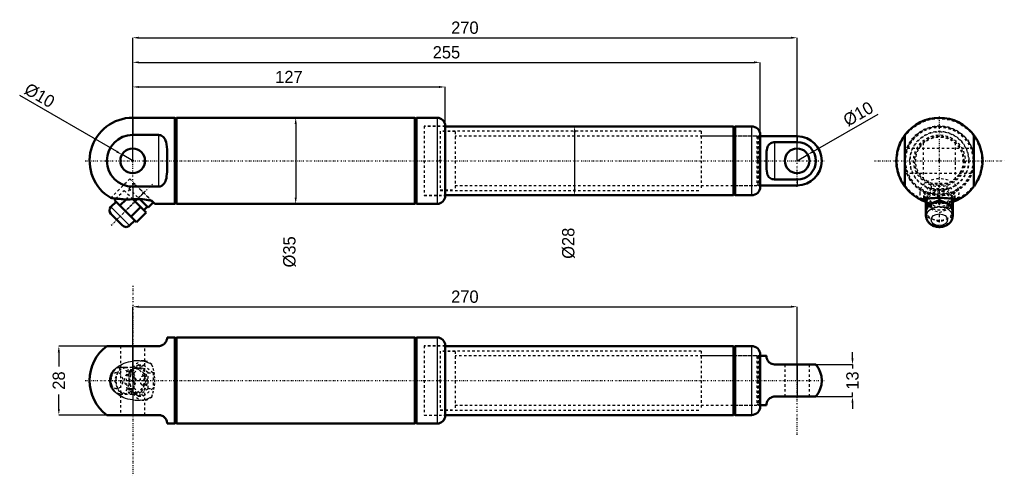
# Model space of a CAD drawing. Header units: millimetres. Extents: x -11 to 389, y -4 to 182.
import ezdxf

# ---------------------------------------------------------------- set-up
doc = ezdxf.new("R2010")
doc.units = ezdxf.units.MM
doc.linetypes.add('Center', pattern=[1.5, 0.45, -0.5, 0.05, -0.5])
doc.linetypes.add('Dashed', pattern=[2, 1, -1])
for name, color, linetype, lineweight in [('2d ConnectionPoints', 7, 'Continuous', 50), ('AM_0', 7, 'Continuous', 50), ('AM_4', 3, 'Continuous', 25), ('AM_5', 3, 'Continuous', 25), ('AM_7', 7, 'Center', 25), ('AM_9', 6, 'Dashed', 25)]:
    doc.layers.add(name, color=color, linetype=linetype, lineweight=lineweight)
doc.dimstyles.new('ISO-25', dxfattribs={"dimtxt": 2.5, "dimasz": 2.5, "dimexe": 1.25, "dimexo": 0.625, "dimtad": 1, "dimtxsty": 'Standard', "dimcen": 2.5, "dimadec": 0, "dimazin": 0, "dimtfac": 1, "dimtmove": 0, "dimatfit": 3, "dimfxl": 1, "dimarcsym": 0})

# ---------------------------------------------------------------- blocks, each defined once
blk = doc.blocks.new('1_35222_0____bb__0_in_350100_191222_020000_0_0_1100')
at = {"layer": 'AM_0'}
for p, q in [((51.79, 52.5), (48.64, 52.5)), ((52.14, 52.15), (51.79, 52.5)), ((51.79, 52.5), (51.79, 17.5)), ((52.14, 52.15), (52.14, 17.85)), ((45.14, 49), (24.14, 49)), ((24.14, 21), (45.14, 21)), ((48.64, 17.5), (51.79, 17.5)), ((51.79, 17.5), (52.14, 17.85))]:
    blk.add_line(p, q, dxfattribs=at)
for points in [[(45.14, 49), (45.55, 49.02), (45.95, 49.09), (46.31, 49.2), (46.65, 49.34), (46.86, 49.45), (47.06, 49.57), (47.41, 49.83), (47.64, 50.04), (47.83, 50.26), (47.99, 50.47), (48.13, 50.68), (48.32, 51.03), (48.45, 51.36), (48.54, 51.65), (48.59, 51.9), (48.62, 52.12), (48.64, 52.29), (48.64, 52.41), (48.64, 52.48), (48.64, 52.5)], [(48.64, 17.5), (48.64, 17.5), (48.64, 17.54), (48.64, 17.63), (48.63, 17.77), (48.61, 17.96), (48.57, 18.22), (48.49, 18.52), (48.36, 18.88), (48.2, 19.19), (47.99, 19.54), (47.69, 19.89), (47.51, 20.08), (47.3, 20.26), (46.99, 20.47), (46.62, 20.67), (46.28, 20.81), (45.89, 20.92), (45.53, 20.98), (45.14, 21)]]:
    blk.add_lwpolyline(points, dxfattribs=at)
blk.add_arc((34.64, 35), 17.5, 126.8699, 233.1301, dxfattribs=at)
at = {"layer": 'AM_4'}
blk.add_line((34.64, 49), (34.64, 21), dxfattribs=at)
at = {"layer": 'AM_7'}
blk.add_line((34.64, 73.5), (34.64, -3.5), dxfattribs=at)
at = {"layer": 'AM_9'}
for p, q in [((29.64, 49), (29.64, 21)), ((39.64, 21), (39.64, 49)), ((29.48, 40.5), (27.23, 35)), ((29.48, 40.5), (37.85, 40.5)), ((31.72, 40.35), (29.6, 40.35)), ((31.12, 35), (33.36, 40.5)), ((37.02, 41.35), (33.13, 38.18)), ((36.21, 35), (33.97, 40.5)), ((35.19, 38.18), (39.07, 41.35)), ((39.15, 43), (36.57, 43)), ((40.91, 38.18), (37.02, 41.35)), ((37.02, 41.35), (39.07, 41.35)), ((37.85, 40.5), (40.1, 35)), ((39.07, 41.35), (42.96, 38.18)), ((33.13, 38.18), (35.19, 38.18)), ((33.13, 38.18), (33.13, 31.82)), ((35.19, 31.82), (35.19, 38.18)), ((37.02, 40), (35.61, 40)), ((39.15, 37), (39.07, 37)), ((40.91, 31.82), (40.91, 38.18)), ((40.91, 38.18), (42.96, 38.18)), ((42.96, 38.18), (42.96, 31.82)), ((27.23, 35), (31.12, 35)), ((27.23, 35), (29.48, 29.5)), ((33.36, 29.5), (31.12, 35)), ((33.97, 29.5), (36.21, 35)), ((36.21, 35), (40.1, 35)), ((40.1, 35), (37.85, 29.5)), ((39.07, 33), (39.15, 33)), ((29.41, 29.65), (29.5, 29.65)), ((29.48, 29.5), (37.85, 29.5)), ((29.55, 29.65), (29.6, 29.65)), ((29.6, 29.65), (31.72, 29.65)), ((33.13, 31.82), (37.02, 28.65)), ((33.13, 31.82), (35.19, 31.82)), ((39.07, 28.65), (35.19, 31.82)), ((35.61, 30), (37.02, 30)), ((37.02, 28.65), (40.91, 31.82)), ((37.02, 28.65), (39.07, 28.65)), ((42.96, 31.82), (39.07, 28.65)), ((40.91, 31.82), (42.96, 31.82)), ((36.57, 27), (39.15, 27))]:
    blk.add_line(p, q, dxfattribs=at)
for points in [[(29.41, 40.35), (29.17, 40.33), (28.87, 40.28), (28.58, 40.21), (28.29, 40.11), (28, 39.99), (27.73, 39.85), (27.46, 39.68), (27.21, 39.5), (26.96, 39.29), (26.73, 39.06), (26.51, 38.81), (26.3, 38.54), (26.11, 38.25), (25.94, 37.95), (25.78, 37.63), (25.64, 37.3), (25.53, 36.96), (25.43, 36.6), (25.35, 36.24), (25.29, 35.88), (25.25, 35.51), (25.23, 35.14), (25.23, 34.76), (25.26, 34.39), (25.3, 34.02), (25.37, 33.65), (25.45, 33.29), (25.56, 32.94), (25.69, 32.59), (25.83, 32.26), (26, 31.94), (26.19, 31.63), (26.39, 31.34), (26.61, 31.07), (26.85, 30.82), (27.1, 30.59), (27.37, 30.38), (27.64, 30.2), (27.93, 30.05), (28.22, 29.92), (28.52, 29.81), (28.82, 29.73), (29.13, 29.68), (29.41, 29.65)], [(34.64, 27.11), (33.64, 27.26), (32.64, 27.47), (31.67, 27.76), (30.72, 28.13), (30.04, 28.47), (29.38, 28.85), (28.75, 29.29), (28.16, 29.78), (27.57, 30.39), (27.03, 31.06), (26.58, 31.78), (26.3, 32.36), (26.07, 32.97), (25.9, 33.59), (25.79, 34.23), (25.75, 34.99), (25.79, 35.75), (25.92, 36.5), (26.13, 37.19), (26.4, 37.87), (26.75, 38.51), (27.18, 39.14), (27.67, 39.73), (28.22, 40.27), (28.9, 40.82), (29.63, 41.31), (30.41, 41.72), (31.21, 42.07), (32.05, 42.36), (32.9, 42.59), (33.77, 42.77), (34.64, 42.89)], [(29.6, 40.35), (29.48, 40.35), (29.41, 40.35)], [(36.57, 43), (36.33, 43), (35.27, 42.95), (34.64, 42.89)], [(42.38, 41.57), (41.7, 41.94), (40.98, 42.25), (40.22, 42.51), (39.43, 42.71), (38.42, 42.89), (37.39, 42.98), (36.57, 43)], [(42.38, 28.43), (42.89, 29.87), (43.27, 31.35), (43.52, 32.86), (43.64, 34.38), (43.63, 35.91), (43.49, 37.42), (43.21, 38.93), (42.8, 40.4), (42.38, 41.57)], [(36.57, 27), (36.64, 27), (37.66, 27.04), (38.68, 27.15), (39.45, 27.29), (40.21, 27.49), (40.97, 27.74), (41.7, 28.06), (42.38, 28.43)], [(34.64, 27.11), (35.64, 27.03), (36.57, 27)]]:
    blk.add_lwpolyline(points, dxfattribs=at)
for centre, major_axis, start_param, end_param in [((29.6, 35), (0, 5.35), 2.346087, 7.058398), ((39.15, 35), (0, -8), 2.53342, 6.891358), ((29.6, 35), (0, 5.35), 0.975145, 2.227163)]:
    blk.add_ellipse(centre, major_axis=major_axis, ratio=0.707107, start_param=start_param, end_param=end_param, dxfattribs=at)
for centre, major_axis in [((31.72, 35), (0, 5.35)), ((28.19, 35), (0, -3.35)), ((35.61, 35), (0, 5)), ((37.02, 35), (0, 5)), ((39.07, 35), (0, 2)), ((39.15, 35), (0, 2))]:
    blk.add_ellipse(centre, major_axis=major_axis, ratio=0.707107, dxfattribs=at)
blk = doc.blocks.new('2_3500____r__0_in_350100_191222_020000_0_0_1100')
at = {"layer": 'AM_0'}
for p, q in [((279.49, 49), (279.14, 48.65)), ((279.14, 48.65), (279.14, 21.35)), ((286.14, 49), (279.49, 49)), ((279.49, 49), (279.49, 21)), ((289.64, 45.5), (289.64, 24.5)), ((279.14, 21.35), (279.49, 21)), ((279.49, 21), (286.14, 21))]:
    blk.add_line(p, q, dxfattribs=at)
for centre, start, end in [((286.14, 45.5), 360, 90), ((286.14, 24.5), 270, 0)]:
    blk.add_arc(centre, 3.5, start, end, dxfattribs=at)
at = {"layer": 'AM_4'}
blk.add_line((286.14, 49), (286.14, 21), dxfattribs=at)
at = {"layer": 'AM_9'}
for p, q in [((289.64, 45), (279.14, 45)), ((279.14, 25), (289.64, 25))]:
    blk.add_line(p, q, dxfattribs=at)
blk = doc.blocks.new('3_352____bp__0_in_350100_191222_020000_0_0_1100')
at = {"layer": 'AM_0'}
for p, q in [((292.14, 45), (289.64, 45)), ((295.64, 41.5), (312.24, 41.5)), ((312.24, 28.5), (295.64, 28.5)), ((289.64, 25), (292.14, 25))]:
    blk.add_line(p, q, dxfattribs=at)
for points in [[(292.14, 45), (292.14, 45), (292.14, 44.95), (292.14, 44.84), (292.16, 44.66), (292.18, 44.48), (292.22, 44.25), (292.29, 43.98), (292.4, 43.68), (292.49, 43.48), (292.6, 43.27), (292.73, 43.06), (292.89, 42.83), (293.2, 42.49), (293.39, 42.32), (293.59, 42.16), (293.97, 41.93), (294.4, 41.73), (294.87, 41.59), (295.38, 41.51), (295.64, 41.5)], [(295.64, 28.5), (295.18, 28.47), (294.72, 28.38), (294.3, 28.23), (293.9, 28.04), (293.55, 27.81), (293.24, 27.55), (293.05, 27.35), (292.88, 27.15), (292.73, 26.94), (292.61, 26.74), (292.46, 26.46), (292.35, 26.2), (292.27, 25.95), (292.22, 25.73), (292.17, 25.47), (292.15, 25.26), (292.14, 25.11), (292.14, 25.02), (292.14, 25)]]:
    blk.add_lwpolyline(points, dxfattribs=at)
blk.add_arc((304.64, 35), 10, 319.4584, 40.5416, dxfattribs=at)
at = {"layer": 'AM_4'}
blk.add_line((304.64, 41.5), (304.64, 28.5), dxfattribs=at)
at = {"layer": 'AM_7'}
for p, q in [((304.64, 13), (304.64, 57)), ((15.39, 35), (315.94, 35))]:
    blk.add_line(p, q, dxfattribs=at)
at = {"layer": 'AM_9'}
for p, q in [((288.99, 45), (288.64, 44.65)), ((288.64, 44.65), (288.64, 25.35)), ((289.64, 45), (288.99, 45)), ((288.99, 45), (288.99, 25)), ((299.64, 41.5), (299.64, 28.5)), ((309.64, 28.5), (309.64, 41.5)), ((288.64, 25.35), (288.99, 25)), ((288.99, 25), (289.64, 25))]:
    blk.add_line(p, q, dxfattribs=at)
blk = doc.blocks.new('4_350100022S0T_0_in_350100_191222_020000_0_0_1100')
at = {"layer": 'AM_9'}
for p, q in [((165.64, 46.85), (159.64, 46.85)), ((165.64, 46.85), (165.64, 23.15)), ((288.29, 45), (165.64, 45)), ((288.29, 45), (288.29, 25)), ((288.64, 44.65), (288.29, 45)), ((288.64, 44.65), (288.64, 25.35)), ((165.64, 25), (288.29, 25)), ((288.29, 25), (288.64, 25.35)), ((159.64, 23.15), (165.64, 23.15))]:
    blk.add_line(p, q, dxfattribs=at)
blk = doc.blocks.new('5_3501001912002S0T_0_in_350100_191222_020000_0_0_1100')
at = {"layer": 'AM_0'}
for p, q in [((52.49, 52.5), (52.14, 52.15)), ((52.14, 52.15), (52.14, 17.85)), ((149.29, 52.5), (52.49, 52.5)), ((52.49, 52.5), (52.49, 17.5)), ((149.29, 52.5), (149.29, 17.5)), ((149.64, 52.15), (149.29, 52.5)), ((149.99, 52.5), (149.64, 52.15)), ((149.64, 52.15), (149.64, 17.85)), ((158.34, 52.5), (149.99, 52.5)), ((149.99, 52.5), (149.99, 17.5)), ((161.64, 49.2), (161.64, 20.8)), ((278.79, 49), (161.64, 49)), ((278.79, 49), (278.79, 21)), ((279.14, 48.65), (278.79, 49)), ((279.14, 48.65), (279.14, 21.35)), ((161.64, 21), (278.79, 21)), ((278.79, 21), (279.14, 21.35)), ((52.14, 17.85), (52.49, 17.5)), ((52.49, 17.5), (149.29, 17.5)), ((149.29, 17.5), (149.64, 17.85)), ((149.64, 17.85), (149.99, 17.5)), ((149.99, 17.5), (158.34, 17.5))]:
    blk.add_line(p, q, dxfattribs=at)
for centre, start, end in [((158.34, 49.2), 360, 90), ((158.34, 20.8), 270, 0)]:
    blk.add_arc(centre, 3.3, start, end, dxfattribs=at)
at = {"layer": 'AM_4'}
blk.add_line((158.34, 52.5), (158.34, 17.5), dxfattribs=at)
at = {"layer": 'AM_9'}
for p, q in [((153.14, 49.1), (153.14, 20.9)), ((161.64, 49.1), (153.14, 49.1)), ((161.64, 49), (153.14, 49)), ((159.64, 47), (159.64, 23)), ((265.64, 47), (159.64, 47)), ((265.64, 47), (265.64, 23)), ((279.14, 45), (265.64, 45)), ((265.64, 25), (279.14, 25)), ((153.14, 21), (161.64, 21)), ((153.14, 20.9), (161.64, 20.9)), ((159.64, 23), (265.64, 23))]:
    blk.add_line(p, q, dxfattribs=at)
blk = doc.blocks.new('6_35222_0____bb__0_in_350100_191222_020000_0_0_1100')
at = {"layer": 'AM_0'}
for p, q in [((51.79, 141.78), (34.64, 141.78)), ((52.14, 141.43), (51.79, 141.78)), ((51.79, 141.78), (51.79, 106.78)), ((52.14, 141.43), (52.14, 107.12)), ((45.14, 134.78), (34.64, 134.78)), ((34.64, 113.78), (45.14, 113.78)), ((27.23, 108.35), (27.8, 108.92)), ((27.23, 108.35), (36.21, 99.37)), ((29.48, 106.11), (31.99, 108.62)), ((40.1, 103.26), (34.7, 108.66)), ((37.49, 108.69), (40.91, 105.27)), ((42.96, 107.33), (42.19, 108.1)), ((42.38, 108.05), (43.66, 106.78)), ((27.94, 107.64), (25.82, 105.52)), ((33.97, 101.62), (37.85, 105.5)), ((39.15, 104.21), (40.56, 105.63)), ((40.91, 105.27), (42.96, 107.33)), ((43.66, 106.78), (51.79, 106.78)), ((51.79, 106.78), (52.14, 107.12)), ((30.55, 97.96), (25.82, 102.69)), ((33.38, 97.96), (35.5, 100.08)), ((36.21, 99.37), (40.1, 103.26))]:
    blk.add_line(p, q, dxfattribs=at)
for points in [[(48.64, 124.58), (48.64, 125.44), (48.64, 126.6), (48.63, 127.76), (48.59, 128.89), (48.51, 130.01), (48.36, 131.08), (48.2, 131.79), (47.99, 132.47), (47.8, 132.91), (47.57, 133.32), (47.3, 133.7), (46.98, 134.04), (46.62, 134.32), (46.27, 134.52), (45.89, 134.67), (45.52, 134.75), (45.14, 134.78)], [(48.64, 123.76), (48.65, 124), (48.64, 124.58)], [(45.14, 113.78), (45.55, 113.81), (45.95, 113.9), (46.32, 114.05), (46.65, 114.25), (47.06, 114.59), (47.41, 114.99), (47.71, 115.46), (47.94, 115.97), (48.13, 116.5), (48.32, 117.27), (48.45, 118.07), (48.54, 118.89), (48.59, 119.73), (48.63, 121.13), (48.65, 122.56), (48.64, 123.76)], [(34.64, 108.65), (33.65, 108.61), (32.67, 108.6), (31.68, 108.62), (30.72, 108.66), (30.04, 108.71), (29.39, 108.76), (28.76, 108.82), (28.16, 108.88), (27.71, 108.93), (27.3, 108.98), (26.92, 109.03), (26.58, 109.08), (26.3, 109.12), (26.08, 109.15), (25.9, 109.18), (25.79, 109.2), (25.75, 109.2), (25.75, 109.2)], [(34.64, 108.65), (35.64, 108.7), (36.64, 108.71), (37.66, 108.69), (38.68, 108.63), (39.45, 108.56), (40.21, 108.47), (40.97, 108.35), (41.7, 108.21), (42.38, 108.05)]]:
    blk.add_lwpolyline(points, dxfattribs=at)
blk.add_circle((34.64, 124.28), 5, dxfattribs=at)
for centre, radius, start, end in [((34.64, 124.28), 17.5, 90, 239.4781), ((34.64, 124.28), 10.5, 90, 270), ((27.23, 104.11), 2, 135, 225), ((31.97, 99.37), 2, 225, 315)]:
    blk.add_arc(centre, radius, start, end, dxfattribs=at)
at = {"layer": 'AM_4'}
for p, q in [((34.64, 141.78), (34.64, 134.78)), ((45.14, 134.78), (45.14, 113.78)), ((34.64, 113.78), (34.64, 108.65)), ((33.38, 97.96), (25.82, 105.52))]:
    blk.add_line(p, q, dxfattribs=at)
at = {"layer": 'AM_7'}
for p, q in [((34.64, 113.25), (34.64, 135.3)), ((25.95, 98.09), (42.72, 114.86)), ((39.68, 111.82), (28.01, 100.15))]:
    blk.add_line(p, q, dxfattribs=at)
at = {"layer": 'AM_9'}
for p, q in [((48.64, 124.28), (48.64, 123.97)), ((33.49, 116.94), (25.75, 109.21)), ((33.49, 116.94), (42.38, 108.05)), ((27.8, 108.92), (31.12, 112.24)), ((34.7, 108.66), (31.12, 112.24)), ((33.49, 112.7), (32.07, 111.29)), ((33.13, 113.05), (35.19, 115.1)), ((33.13, 113.05), (37.49, 108.69)), ((42.19, 108.1), (35.19, 115.1)), ((37.73, 112.7), (37.66, 112.63)), ((31.99, 108.62), (33.36, 110)), ((37.02, 109.16), (39.07, 111.21)), ((40.49, 109.8), (40.56, 109.87))]:
    blk.add_line(p, q, dxfattribs=at)
for points in [[(48.64, 124.79), (48.65, 124.55), (48.64, 124.28)], [(48.64, 123.97), (48.64, 123.11), (48.64, 121.95), (48.64, 121.69)]]:
    blk.add_lwpolyline(points, dxfattribs=at)
blk = doc.blocks.new('7_3500____r__0_in_350100_191222_020000_0_0_1100')
at = {"layer": 'AM_0'}
for p, q in [((279.49, 138.28), (279.14, 137.93)), ((279.14, 137.93), (279.14, 110.62)), ((286.14, 138.28), (279.49, 138.28)), ((279.49, 138.28), (279.49, 110.28)), ((289.64, 134.78), (289.64, 113.77)), ((279.14, 110.62), (279.49, 110.28)), ((279.49, 110.28), (286.14, 110.28))]:
    blk.add_line(p, q, dxfattribs=at)
for centre, start, end in [((286.14, 134.78), 0, 90), ((286.14, 113.77), 270, 0)]:
    blk.add_arc(centre, 3.5, start, end, dxfattribs=at)
at = {"layer": 'AM_4'}
blk.add_line((286.14, 138.28), (286.14, 110.28), dxfattribs=at)
at = {"layer": 'AM_9'}
for p, q in [((289.64, 134.28), (279.14, 134.28)), ((279.14, 114.28), (289.64, 114.28))]:
    blk.add_line(p, q, dxfattribs=at)
blk = doc.blocks.new('8_352____bp__0_in_350100_191222_020000_0_0_1100')
at = {"layer": 'AM_0'}
for p, q in [((304.64, 134.28), (289.64, 134.28)), ((304.64, 131.87), (295.64, 131.87)), ((295.64, 116.68), (304.64, 116.68)), ((289.64, 114.28), (304.64, 114.28))]:
    blk.add_line(p, q, dxfattribs=at)
for points in [[(295.64, 131.87), (295.17, 131.85), (294.72, 131.77), (294.29, 131.63), (293.9, 131.45), (293.55, 131.22), (293.24, 130.94), (292.98, 130.63), (292.77, 130.28), (292.61, 129.91), (292.42, 129.32), (292.3, 128.69), (292.22, 128.03), (292.16, 127.03), (292.14, 125.98), (292.14, 124.93), (292.14, 124.59)], [(292.14, 124.59), (292.14, 123.84), (292.14, 123.77)], [(292.14, 123.77), (292.14, 122.76), (292.16, 121.7), (292.19, 120.87), (292.27, 120.07), (292.4, 119.3), (292.52, 118.86), (292.69, 118.45), (292.89, 118.06), (293.2, 117.65), (293.59, 117.3), (293.97, 117.06), (294.4, 116.87), (294.88, 116.75), (295.38, 116.68), (295.64, 116.68)]]:
    blk.add_lwpolyline(points, dxfattribs=at)
blk.add_circle((304.64, 124.27), 5, dxfattribs=at)
for radius in [10, 7.6]:
    blk.add_arc((304.64, 124.27), radius, 270, 90, dxfattribs=at)
at = {"layer": 'AM_4'}
for p, q in [((304.64, 134.28), (304.64, 131.87)), ((295.64, 116.68), (295.64, 131.87)), ((304.64, 116.68), (304.64, 114.28))]:
    blk.add_line(p, q, dxfattribs=at)
at = {"layer": 'AM_7'}
for p, q in [((304.64, 113.77), (304.64, 134.78)), ((15.39, 124.27), (315.94, 124.27))]:
    blk.add_line(p, q, dxfattribs=at)
at = {"layer": 'AM_9'}
for p, q in [((288.99, 134.28), (288.64, 133.93)), ((288.64, 133.93), (288.64, 114.62)), ((289.64, 134.28), (288.99, 134.28)), ((288.99, 134.28), (288.99, 114.28)), ((292.14, 122.68), (292.14, 124.27)), ((288.64, 114.62), (288.99, 114.28)), ((288.99, 114.28), (289.64, 114.28))]:
    blk.add_line(p, q, dxfattribs=at)
blk.add_lwpolyline([(292.14, 124.27), (292.14, 124.71), (292.14, 124.78)], dxfattribs=at)
blk = doc.blocks.new('9_350100022S0T_0_in_350100_191222_020000_0_0_1100')
at = {"layer": 'AM_9'}
for p, q in [((165.64, 136.12), (159.64, 136.12)), ((165.64, 136.12), (165.64, 112.42)), ((288.29, 134.28), (165.64, 134.28)), ((288.64, 133.93), (288.29, 134.28)), ((288.29, 134.28), (288.29, 114.28)), ((288.64, 133.93), (288.64, 114.62)), ((159.64, 112.42), (165.64, 112.42)), ((165.64, 114.28), (288.29, 114.28)), ((288.29, 114.28), (288.64, 114.62))]:
    blk.add_line(p, q, dxfattribs=at)
blk = doc.blocks.new('10_3501001912002S0T_0_in_350100_191222_020000_0_0_1100')
at = {"layer": 'AM_0'}
for p, q in [((52.49, 141.78), (52.14, 141.43)), ((52.14, 141.43), (52.14, 107.12)), ((149.29, 141.78), (52.49, 141.78)), ((52.49, 141.78), (52.49, 106.78)), ((149.64, 141.43), (149.29, 141.78)), ((149.29, 141.78), (149.29, 106.78)), ((149.99, 141.78), (149.64, 141.43)), ((149.64, 141.43), (149.64, 107.12)), ((158.34, 141.78), (149.99, 141.78)), ((149.99, 141.78), (149.99, 106.78)), ((161.64, 138.47), (161.64, 110.08)), ((278.79, 138.28), (161.64, 138.28)), ((279.14, 137.93), (278.79, 138.28)), ((278.79, 138.28), (278.79, 110.28)), ((279.14, 137.93), (279.14, 110.62)), ((161.64, 110.28), (278.79, 110.28)), ((278.79, 110.28), (279.14, 110.62)), ((52.14, 107.12), (52.49, 106.78)), ((52.49, 106.78), (149.29, 106.78)), ((149.29, 106.78), (149.64, 107.12)), ((149.64, 107.12), (149.99, 106.78)), ((149.99, 106.78), (158.34, 106.78))]:
    blk.add_line(p, q, dxfattribs=at)
for centre, start, end in [((158.34, 138.47), 360, 90), ((158.34, 110.08), 270, 0)]:
    blk.add_arc(centre, 3.3, start, end, dxfattribs=at)
at = {"layer": 'AM_4'}
blk.add_line((158.34, 141.78), (158.34, 106.78), dxfattribs=at)
at = {"layer": 'AM_9'}
for p, q in [((161.64, 138.38), (153.14, 138.38)), ((153.14, 138.38), (153.14, 110.17)), ((161.64, 138.28), (153.14, 138.28)), ((265.64, 136.28), (159.64, 136.28)), ((159.64, 136.28), (159.64, 112.28)), ((265.64, 136.28), (265.64, 112.28)), ((279.14, 134.28), (265.64, 134.28)), ((159.64, 112.28), (265.64, 112.28)), ((265.64, 114.28), (279.14, 114.28)), ((153.14, 110.28), (161.64, 110.28)), ((153.14, 110.17), (161.64, 110.17))]:
    blk.add_line(p, q, dxfattribs=at)
blk = doc.blocks.new('11_35222_0____bb__0_in_350100_191222_020000_0_0_1100')
at = {"layer": 'AM_0'}
for p, q in [((348.45, 134.78), (348.45, 113.78)), ((376.45, 113.78), (376.45, 134.78)), ((354.54, 108.66), (354.45, 108.71)), ((356.95, 107.66), (355.88, 108.05)), ((356.95, 108.12), (356.42, 108.77)), ((356.95, 101.62), (356.95, 108.84)), ((356.95, 106.11), (362.45, 108.35)), ((362.45, 108.35), (362.45, 109.2)), ((362.45, 108.35), (367.95, 106.11)), ((367.95, 108.84), (367.95, 101.62)), ((368.48, 108.77), (367.95, 108.12)), ((369.01, 108.05), (367.95, 107.66)), ((370.45, 108.71), (370.35, 108.66)), ((357.1, 101.55), (356.95, 101.62)), ((357.1, 103.86), (357.1, 101.74)), ((367.95, 101.62), (367.79, 101.55)), ((367.8, 101.74), (367.8, 103.86))]:
    blk.add_line(p, q, dxfattribs=at)
for points in [[(348.45, 134.78), (348.42, 134.74), (348.35, 134.65), (348.24, 134.5), (348.11, 134.3), (347.95, 134.08), (347.79, 133.83), (347.61, 133.56), (347.33, 133.09), (347.05, 132.58), (346.77, 132.05), (346.41, 131.28), (346.09, 130.48), (345.8, 129.66), (345.55, 128.82), (345.29, 127.7), (345.1, 126.56), (344.99, 125.41), (344.95, 124.26), (344.99, 123.11), (345.08, 122.14), (345.23, 121.18), (345.43, 120.22), (345.68, 119.28), (345.98, 118.36), (346.33, 117.47), (346.64, 116.76), (346.98, 116.08), (347.22, 115.64), (347.47, 115.23), (347.71, 114.85), (347.92, 114.51), (348.12, 114.23), (348.26, 114.03), (348.37, 113.88), (348.43, 113.8), (348.45, 113.78)], [(376.45, 113.78), (376.47, 113.81), (376.54, 113.9), (376.65, 114.05), (376.79, 114.25), (376.94, 114.47), (377.11, 114.72), (377.28, 114.99), (377.57, 115.46), (377.85, 115.97), (378.12, 116.5), (378.48, 117.27), (378.81, 118.07), (379.1, 118.89), (379.35, 119.73), (379.61, 120.85), (379.8, 121.99), (379.91, 123.14), (379.95, 124.29), (379.91, 125.44), (379.82, 126.41), (379.67, 127.37), (379.47, 128.33), (379.22, 129.27), (378.92, 130.19), (378.57, 131.08), (378.25, 131.79), (377.91, 132.47), (377.67, 132.91), (377.43, 133.32), (377.19, 133.7), (376.97, 134.04), (376.78, 134.32), (376.64, 134.52), (376.53, 134.67), (376.47, 134.75), (376.45, 134.78)], [(355.88, 108.05), (355.51, 108.21), (355.2, 108.35), (354.94, 108.47), (354.74, 108.57), (354.56, 108.65), (354.54, 108.66)], [(370.34, 108.65), (370.19, 108.61), (369.98, 108.6), (369.69, 108.62), (369.32, 108.66), (368.98, 108.71), (368.6, 108.76), (368.16, 108.82), (367.67, 108.88), (367.22, 108.93), (366.75, 108.98), (366.22, 109.03), (365.67, 109.08), (365.1, 109.12), (364.5, 109.15), (363.87, 109.18), (363.22, 109.2), (362.66, 109.2), (362.1, 109.2), (361.52, 109.19), (360.95, 109.18), (360.43, 109.15), (359.93, 109.13), (359.42, 109.09), (358.94, 109.06), (358.46, 109.01), (358.01, 108.97), (357.58, 108.92), (357.18, 108.87), (356.76, 108.82), (356.38, 108.77), (356.04, 108.72), (355.73, 108.68), (355.43, 108.65), (355.18, 108.62), (354.97, 108.61), (354.72, 108.61), (354.56, 108.65)], [(370.35, 108.66), (370.3, 108.63), (370.16, 108.56), (369.96, 108.47), (369.71, 108.35), (369.39, 108.21), (369.01, 108.05)], [(357.1, 101.74), (357.1, 101.6), (357.12, 101.3), (357.17, 101), (357.25, 100.7), (357.34, 100.41), (357.46, 100.13), (357.61, 99.86), (357.77, 99.59), (357.96, 99.33), (358.17, 99.09), (358.4, 98.86), (358.65, 98.64), (358.92, 98.43), (359.21, 98.24), (359.52, 98.07), (359.84, 97.91), (360.17, 97.78), (360.51, 97.66), (360.86, 97.56), (361.22, 97.48), (361.59, 97.43), (361.96, 97.39), (362.33, 97.37), (362.45, 97.37)], [(362.45, 97.37), (362.67, 97.37), (363.04, 97.4), (363.41, 97.44), (363.77, 97.5), (364.14, 97.59), (364.49, 97.69), (364.83, 97.82), (365.17, 97.96), (365.49, 98.13), (365.8, 98.32), (366.09, 98.52), (366.36, 98.74), (366.62, 98.98), (366.85, 99.23), (367.05, 99.49), (367.24, 99.77), (367.39, 100.05), (367.53, 100.34), (367.63, 100.64), (367.71, 100.94), (367.76, 101.25), (367.79, 101.56), (367.8, 101.74)]]:
    blk.add_lwpolyline(points, dxfattribs=at)
for start, end in [(36.8699, 143.1301), (216.8699, 243.2028), (296.7972, 323.1301)]:
    blk.add_arc((362.45, 124.28), 17.5, start, end, dxfattribs=at)
for centre, major_axis, start_param, end_param in [((362.45, 111.29), (8, 0), 3.628248, 3.749765), ((362.45, 111.29), (8, 0), -0.608173, -0.486784), ((362.45, 103.86), (-5.35, 0), 3.141593, 6.283185)]:
    blk.add_ellipse(centre, major_axis=major_axis, ratio=0.707107, start_param=start_param, end_param=end_param, dxfattribs=at)
at = {"layer": 'AM_4'}
blk.add_ellipse((362.45, 101.74), major_axis=(-5.35, 0), ratio=0.707107, start_param=3.141806, end_param=6.283257, dxfattribs=at)
blk.add_ellipse((362.45, 100.33), major_axis=(3.35, 0), ratio=0.707107, dxfattribs=at)
at = {"layer": 'AM_7'}
blk.add_line((336.07, 124.28), (388.83, 124.28), dxfattribs=at)
at = {"layer": 'AM_9'}
for p, q in [((376.45, 129.28), (348.45, 129.28)), ((348.45, 119.28), (376.45, 119.28)), ((359.27, 115.1), (356.1, 111.21)), ((356.1, 109.16), (359.27, 113.05)), ((362.45, 112.24), (356.95, 110)), ((365.62, 115.1), (359.27, 115.1)), ((359.27, 113.05), (359.27, 115.1)), ((359.27, 113.05), (365.62, 113.05)), ((367.95, 110), (362.45, 112.24)), ((362.45, 109.2), (362.45, 112.24)), ((368.8, 111.21), (365.62, 115.1)), ((365.62, 113.05), (365.62, 115.1)), ((365.62, 113.05), (368.8, 109.16)), ((354.45, 111.29), (354.45, 108.71)), ((356.1, 111.21), (359.27, 107.33)), ((356.1, 109.16), (356.1, 111.21)), ((356.42, 108.77), (356.1, 109.16)), ((356.95, 108.84), (356.95, 110)), ((359.27, 105.27), (356.95, 108.12)), ((357.45, 109.16), (357.45, 107.75)), ((360.45, 111.29), (360.45, 111.21)), ((364.45, 111.21), (364.45, 111.29)), ((365.62, 107.33), (368.8, 111.21)), ((367.95, 108.12), (365.62, 105.27)), ((367.45, 107.75), (367.45, 109.16)), ((367.95, 108.84), (367.95, 110)), ((368.8, 109.16), (368.48, 108.77)), ((368.8, 109.16), (368.8, 111.21)), ((370.45, 108.71), (370.45, 111.29)), ((357.45, 107.5), (356.95, 107.66)), ((356.95, 105.5), (362.45, 103.26)), ((359.27, 107.33), (365.62, 107.33)), ((359.27, 105.27), (359.27, 107.33)), ((365.62, 105.27), (359.27, 105.27)), ((362.45, 103.26), (367.95, 105.5)), ((365.62, 105.27), (365.62, 107.33)), ((367.95, 107.66), (367.44, 107.5)), ((362.45, 99.37), (357.1, 101.55)), ((362.45, 99.37), (362.45, 103.26)), ((367.79, 101.55), (362.45, 99.37))]:
    blk.add_line(p, q, dxfattribs=at)
blk.add_lwpolyline([(367.44, 107.5), (365.96, 107.13), (364.45, 106.89), (362.93, 106.78), (361.4, 106.81), (359.89, 106.96), (358.39, 107.25), (357.45, 107.5)], dxfattribs=at)
blk.add_circle((362.45, 124.28), 17.15, dxfattribs=at)
for centre, major_axis, start_param, end_param in [((362.45, 111.29), (8, 0), 5.796402, 9.424778), ((362.45, 111.29), (8, 0), 3.141593, 3.628248), ((362.45, 103.86), (-5.35, 0), 6.283185, 9.424778), ((362.45, 101.74), (-5.35, 0), 0.000072, 3.141806)]:
    blk.add_ellipse(centre, major_axis=major_axis, ratio=0.707107, start_param=start_param, end_param=end_param, dxfattribs=at)
for centre, major_axis in [((362.45, 109.16), (-5, 0)), ((362.45, 111.29), (-2, 0)), ((362.45, 111.21), (-2, 0)), ((362.45, 107.75), (-5, 0))]:
    blk.add_ellipse(centre, major_axis=major_axis, ratio=0.707107, dxfattribs=at)
blk = doc.blocks.new('12_3500____r__0_in_350100_191222_020000_0_0_1100')
at = {"layer": 'AM_9'}
for radius in [13.65, 10.5]:
    blk.add_circle((362.45, 124.28), radius, dxfattribs=at)
blk = doc.blocks.new('13_352____bp__0_in_350100_191222_020000_0_0_1100')
at = {"layer": 'AM_9'}
for p, q in [((355.95, 116.68), (355.95, 131.87)), ((368.95, 116.68), (368.95, 131.87))]:
    blk.add_line(p, q, dxfattribs=at)
blk.add_circle((362.45, 124.28), 9.65, dxfattribs=at)
blk = doc.blocks.new('14_350100022S0T_0_in_350100_191222_020000_0_0_1100')
at = {"layer": 'AM_9'}
for radius in [11.85, 10, 9.65]:
    blk.add_circle((362.45, 124.28), radius, dxfattribs=at)
blk = doc.blocks.new('15_3501001912002S0T_0_in_350100_191222_020000_0_0_1100')
at = {"layer": 'AM_7'}
blk.add_line((362.45, 106.27), (362.45, 142.28), dxfattribs=at)
at = {"layer": 'AM_9'}
for radius in [17.15, 14.2, 14.1, 14, 13.65, 12]:
    blk.add_circle((362.45, 124.27), radius, dxfattribs=at)
for start, end in [(33.4045, 36.8699), (179.4352, 183.0468), (214.6078, 216.8699), (323.1301, 324.5226), (243.379, 247.9649), (292.0351, 292.3892), (292.5594, 296.738)]:
    blk.add_arc((362.45, 124.27), 17.5, start, end, dxfattribs=at)
blk = doc.blocks.new('*D16')
at = {"layer": 'AM_5', "color": 0, "lineweight": -2}
for p, q in [((34.64, 35), (34.64, 65)), ((37.14, 65), (302.14, 65)), ((304.64, 35), (304.64, 65))]:
    blk.add_line(p, q, dxfattribs=at)
at = {"layer": 'AM_5', "color": 0}
for points in [[(37.14, 65.42), (37.14, 64.58), (34.64, 65)], [(302.14, 64.58), (302.14, 65.42), (304.64, 65)]]:
    blk.add_solid(points, dxfattribs=at)
at = {"layer": 'Defpoints', "color": 0}
for p in [(304.64, 65), (34.64, 35), (304.64, 35)]:
    blk.add_point(p, dxfattribs=at)
at = {"layer": 'AM_5', "color": 0, "insert": (169.64, 69.05), "char_height": 5, "attachment_point": 5}
blk.add_mtext('270', dxfattribs=at)
blk = doc.blocks.new('*D17')
at = {"layer": 'AM_5', "color": 0, "lineweight": -2}
for p, q in [((24.14, 49), (4.64, 49)), ((4.64, 46.5), (4.64, 40.72)), ((4.64, 23.5), (4.64, 29.28)), ((24.14, 21), (4.64, 21))]:
    blk.add_line(p, q, dxfattribs=at)
at = {"layer": 'AM_5', "color": 0}
for points in [[(5.06, 46.5), (4.22, 46.5), (4.64, 49)], [(4.22, 23.5), (5.06, 23.5), (4.64, 21)]]:
    blk.add_solid(points, dxfattribs=at)
at = {"layer": 'Defpoints', "color": 0}
for p in [(24.14, 49), (4.64, 21), (24.14, 21)]:
    blk.add_point(p, dxfattribs=at)
at = {"layer": 'AM_5', "color": 0, "insert": (4.64, 35), "char_height": 5, "attachment_point": 5, "rotation": 90}
blk.add_mtext('28', dxfattribs=at)
blk = doc.blocks.new('*D18')
at = {"layer": 'AM_5', "color": 0, "lineweight": -2}
for p, q in [((327.14, 44), (327.14, 46.5)), ((312.24, 41.5), (327.14, 41.5)), ((327.14, 41.5), (327.14, 39.88)), ((312.24, 28.5), (327.14, 28.5)), ((327.14, 28.5), (327.14, 30.12)), ((327.14, 26), (327.14, 23.5))]:
    blk.add_line(p, q, dxfattribs=at)
at = {"layer": 'AM_5', "color": 0}
for points in [[(326.72, 44), (327.56, 44), (327.14, 41.5)], [(327.56, 26), (326.72, 26), (327.14, 28.5)]]:
    blk.add_solid(points, dxfattribs=at)
at = {"layer": 'Defpoints', "color": 0}
for p in [(312.24, 41.5), (327.14, 41.5), (312.24, 28.5)]:
    blk.add_point(p, dxfattribs=at)
at = {"layer": 'AM_5', "color": 0, "insert": (327.14, 35), "char_height": 5, "attachment_point": 5, "rotation": 90}
blk.add_mtext('13', dxfattribs=at)
blk = doc.blocks.new('*D19')
at = {"layer": 'AM_5', "color": 0, "lineweight": -2}
for p, q in [((34.64, 124.28), (34.64, 174.28)), ((37.14, 174.28), (302.14, 174.28)), ((304.64, 124.28), (304.64, 174.28))]:
    blk.add_line(p, q, dxfattribs=at)
at = {"layer": 'AM_5', "color": 0}
for points in [[(37.14, 174.69), (37.14, 173.86), (34.64, 174.28)], [(302.14, 173.86), (302.14, 174.69), (304.64, 174.28)]]:
    blk.add_solid(points, dxfattribs=at)
at = {"layer": 'Defpoints', "color": 0}
for p in [(304.64, 174.28), (34.64, 124.28), (304.64, 124.28)]:
    blk.add_point(p, dxfattribs=at)
at = {"layer": 'AM_5', "color": 0, "insert": (169.64, 178.33), "char_height": 5, "attachment_point": 5}
blk.add_mtext('270', dxfattribs=at)
blk = doc.blocks.new('*D20')
at = {"layer": 'AM_5', "color": 0, "lineweight": -2}
for p, q in [((34.64, 124.28), (34.64, 164.28)), ((37.14, 164.28), (287.14, 164.28)), ((289.64, 134.78), (289.64, 164.28))]:
    blk.add_line(p, q, dxfattribs=at)
at = {"layer": 'AM_5', "color": 0}
for points in [[(37.14, 164.69), (37.14, 163.86), (34.64, 164.28)], [(287.14, 163.86), (287.14, 164.69), (289.64, 164.28)]]:
    blk.add_solid(points, dxfattribs=at)
at = {"layer": 'Defpoints', "color": 0}
for p in [(289.64, 164.28), (289.64, 134.78), (34.64, 124.28)]:
    blk.add_point(p, dxfattribs=at)
at = {"layer": 'AM_5', "color": 0, "insert": (162.14, 168.33), "char_height": 5, "attachment_point": 5}
blk.add_mtext('255', dxfattribs=at)
blk = doc.blocks.new('*D21')
at = {"layer": 'AM_5', "color": 0, "lineweight": -2}
for p, q in [((34.64, 124.28), (34.64, 154.28)), ((37.14, 154.28), (159.14, 154.28)), ((161.64, 138.47), (161.64, 154.28))]:
    blk.add_line(p, q, dxfattribs=at)
at = {"layer": 'AM_5', "color": 0}
for points in [[(37.14, 154.69), (37.14, 153.86), (34.64, 154.28)], [(159.14, 153.86), (159.14, 154.69), (161.64, 154.28)]]:
    blk.add_solid(points, dxfattribs=at)
at = {"layer": 'Defpoints', "color": 0}
for p in [(161.64, 154.28), (161.64, 138.47), (34.64, 124.28)]:
    blk.add_point(p, dxfattribs=at)
at = {"layer": 'AM_5', "color": 0, "insert": (98.14, 158.33), "char_height": 5, "attachment_point": 5}
blk.add_mtext('127', dxfattribs=at)
blk = doc.blocks.new('*D22')
at = {"layer": 'AM_5', "color": 0, "lineweight": -2}
for p, q in [((100.89, 141.78), (100.89, 141.78)), ((100.89, 139.28), (100.89, 109.28)), ((100.89, 106.78), (100.89, 106.78))]:
    blk.add_line(p, q, dxfattribs=at)
at = {"layer": 'AM_5', "color": 0}
for points in [[(101.31, 139.28), (100.47, 139.28), (100.89, 141.78)], [(100.47, 109.28), (101.31, 109.28), (100.89, 106.78)]]:
    blk.add_solid(points, dxfattribs=at)
at = {"layer": 'Defpoints', "color": 0}
for p in [(100.89, 141.78), (100.89, 106.78), (100.89, 106.78)]:
    blk.add_point(p, dxfattribs=at)
at = {"layer": 'AM_5', "color": 0, "insert": (98.39, 87.28), "char_height": 5, "attachment_point": 5, "rotation": 90}
blk.add_mtext('Ø35', dxfattribs=at)
blk = doc.blocks.new('*D23')
at = {"layer": 'AM_5', "color": 0, "lineweight": -2}
for p, q in [((214.22, 138.28), (214.22, 138.28)), ((214.22, 135.78), (214.22, 112.78)), ((214.22, 110.28), (214.22, 110.28))]:
    blk.add_line(p, q, dxfattribs=at)
at = {"layer": 'AM_5', "color": 0}
for points in [[(214.63, 135.78), (213.8, 135.78), (214.22, 138.28)], [(213.8, 112.78), (214.63, 112.78), (214.22, 110.28)]]:
    blk.add_solid(points, dxfattribs=at)
at = {"layer": 'Defpoints', "color": 0}
for p in [(214.22, 138.28), (214.22, 110.28), (214.22, 110.28)]:
    blk.add_point(p, dxfattribs=at)
at = {"layer": 'AM_5', "color": 0, "insert": (211.72, 90.78), "char_height": 5, "attachment_point": 5, "rotation": 90}
blk.add_mtext('Ø28', dxfattribs=at)
blk = doc.blocks.new('*D24')
at = {"layer": 'AM_5', "color": 0, "lineweight": -2}
for p, q in [((28.15, 128.03), (-11.27, 150.78)), ((34.64, 124.28), (30.31, 126.78))]:
    blk.add_line(p, q, dxfattribs=at)
at = {"layer": 'AM_5', "color": 0}
blk.add_solid([(27.94, 127.66), (28.35, 128.39), (30.31, 126.78)], dxfattribs=at)
at = {"layer": 'Defpoints', "color": 0}
for p in [(30.31, 126.78), (34.64, 124.28)]:
    blk.add_point(p, dxfattribs=at)
at = {"layer": 'AM_5', "color": 0, "insert": (-3.2, 150.8), "char_height": 5, "attachment_point": 5, "rotation": 330}
blk.add_mtext('Ø10', dxfattribs=at)
blk = doc.blocks.new('*D25')
at = {"layer": 'AM_5', "color": 0, "lineweight": -2}
for p, q in [((311.14, 128.03), (337.56, 143.28)), ((304.64, 124.28), (308.97, 126.78))]:
    blk.add_line(p, q, dxfattribs=at)
at = {"layer": 'AM_5', "color": 0}
blk.add_solid([(310.93, 128.39), (311.34, 127.66), (308.97, 126.78)], dxfattribs=at)
at = {"layer": 'Defpoints', "color": 0}
for p in [(304.64, 124.28), (308.97, 126.78)]:
    blk.add_point(p, dxfattribs=at)
at = {"layer": 'AM_5', "color": 0, "insert": (329.5, 143.3), "char_height": 5, "attachment_point": 5, "rotation": 30}
blk.add_mtext('Ø10', dxfattribs=at)

msp = doc.modelspace()

# ---------------------------------------------------------------- linework, layer by layer
at = {"layer": '2d ConnectionPoints'}
for p in [(34.641, 124.275), (52.141, 124.275), (159.641, 124.275), (159.641, 124.275), (279.141, 124.275), (279.141, 124.275), (288.641, 124.275), (288.641, 124.275), (362.448, 124.275), (362.448, 124.275), (362.448, 124.275), (362.448, 124.275), (362.448, 124.275), (362.448, 124.275), (362.448, 124.275), (362.448, 124.275), (34.641, 35), (52.141, 35), (159.641, 35), (159.641, 35), (279.141, 35), (279.141, 35), (288.641, 35), (288.641, 35)]:
    msp.add_point(p, dxfattribs=at)

# ---------------------------------------------------------------- block references
for name in ['6_35222_0____bb__0_in_350100_191222_020000_0_0_1100', '10_3501001912002S0T_0_in_350100_191222_020000_0_0_1100', '11_35222_0____bb__0_in_350100_191222_020000_0_0_1100', '15_3501001912002S0T_0_in_350100_191222_020000_0_0_1100', '9_350100022S0T_0_in_350100_191222_020000_0_0_1100', '7_3500____r__0_in_350100_191222_020000_0_0_1100', '12_3500____r__0_in_350100_191222_020000_0_0_1100', '14_350100022S0T_0_in_350100_191222_020000_0_0_1100', '8_352____bp__0_in_350100_191222_020000_0_0_1100', '13_352____bp__0_in_350100_191222_020000_0_0_1100', '1_35222_0____bb__0_in_350100_191222_020000_0_0_1100', '3_352____bp__0_in_350100_191222_020000_0_0_1100', '5_3501001912002S0T_0_in_350100_191222_020000_0_0_1100', '2_3500____r__0_in_350100_191222_020000_0_0_1100', '4_350100022S0T_0_in_350100_191222_020000_0_0_1100']:
    msp.add_blockref(name, (0, 0))

# ---------------------------------------------------------------- dimensions: what is measured, and where the dimension line sits
at = {"layer": 'AM_5'}
for base, p1, p2, text, picture, middle in [((304.641, 174.275), (34.641, 124.275), (304.641, 124.275), '270', '*D19', (169.641, 174.275)), ((289.641, 164.275), (34.641, 124.275), (289.641, 134.775), '255', '*D20', (162.141, 164.275)), ((161.641, 154.275), (34.641, 124.275), (161.641, 138.475), '127', '*D21', (98.141, 154.275)), ((304.641, 65), (34.641, 35), (304.641, 35), '270', '*D16', (169.641, 65))]:
    dim = msp.add_linear_dim(base=base, p1=p1, p2=p2, text=text, dimstyle='ISO-25', override={"dimtxt": 5, "dimasz": 2.5, "dimexe": 0, "dimexo": 0, "dimgap": 1.5}, dxfattribs=at)
    dim.commit()
    dim.dimension.update_dxf_attribs({"geometry": picture, "text_midpoint": middle, "dimtype": 160})
for center, mpoint, picture, middle in [((34.641, 124.275), (30.311, 126.775), '*D24', (-5.23, 147.294)), ((304.641, 124.275), (308.971, 126.775), '*D25', (331.521, 139.794))]:
    dim = msp.add_radius_dim(center=center, mpoint=mpoint, text='Ø10', dimstyle='ISO-25', override={"dimtxt": 5, "dimasz": 2.5, "dimexe": 0, "dimexo": 0, "dimgap": 1.5}, dxfattribs=at)
    dim.commit()
    dim.dimension.update_dxf_attribs({"geometry": picture, "text_midpoint": middle, "dimtype": 164})
for base, p1, p2, text, picture, middle in [((100.891, 106.775), (100.891, 141.775), (100.891, 106.775), 'Ø35', '*D22', (98.391, 87.275)), ((214.216, 110.275), (214.216, 138.275), (214.216, 110.275), 'Ø28', '*D23', (211.716, 90.775)), ((4.641, 21), (24.141, 49), (24.141, 21), '28', '*D17', (4.641, 35)), ((327.141, 41.5), (312.24, 28.5), (312.24, 41.5), '13', '*D18', (327.141, 35))]:
    dim = msp.add_linear_dim(base=base, p1=p1, p2=p2, angle=90, text=text, dimstyle='ISO-25', override={"dimtxt": 5, "dimasz": 2.5, "dimexe": 0, "dimexo": 0, "dimgap": 1.5}, dxfattribs=at)
    dim.commit()
    dim.dimension.update_dxf_attribs({"geometry": picture, "text_midpoint": middle, "dimtype": 160, "text_rotation": 90})

doc.saveas('drawing.dxf')
